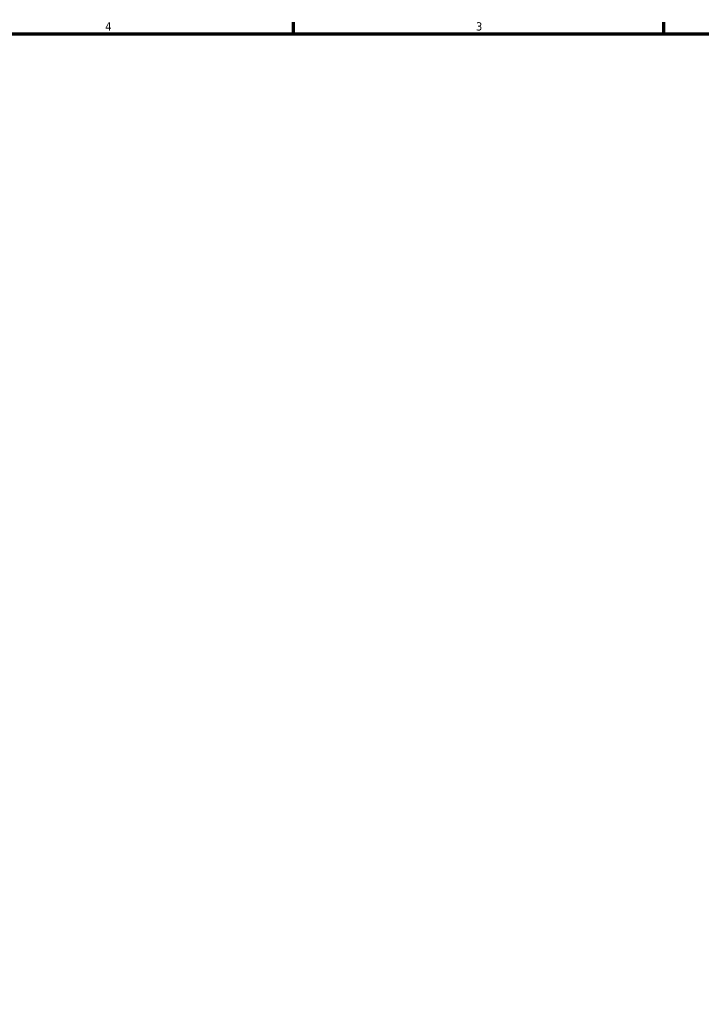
# Model space of a CAD drawing. Header units: inches. Extents: x -1.7 to 37.7, y -1.1 to 21.4.
# Tile 5 of 6: x 18.1 to 25.9, y 9.9 to 21.2. Entities that reach past the tile are written whole.
import ezdxf

# ---------------------------------------------------------------- set-up
doc = ezdxf.new("R2010")
doc.units = ezdxf.units.IN
doc.header["$MEASUREMENT"] = 0
doc.layers.add('Border (ANSI)', color=7, linetype='Continuous', lineweight=70)
doc.styles.add('Note Text (ANSI)', font='tahoma.ttf')

# ---------------------------------------------------------------- blocks, each defined once
blk = doc.blocks.new('Borders Default Border')
at = {"layer": 'Border (ANSI)'}
for p, q in [((21.25, 21), (21.25, 21.134)), ((25.5, 21), (25.5, 21.134))]:
    blk.add_line(p, q, dxfattribs=at)
at = {"layer": 'Border (ANSI)', "flags": 128}
blk.add_lwpolyline([(0.5, 1), (0.5, 21), (33.5, 21), (33.5, 1), (0.5, 1)], dxfattribs=at)
at = {"layer": 'Border (ANSI)', "color": 5, "true_color": 0x0000ff, "char_height": 0.0945, "attachment_point": 7, "style": 'Note Text (ANSI)'}
for s, insert in [('4', (19.092, 21.04)), ('3', (23.346, 21.038))]:
    blk.add_mtext(s, dxfattribs=dict(at, insert=insert))

msp = doc.modelspace()

# ---------------------------------------------------------------- block references
msp.add_blockref('Borders Default Border', (0, 0))

doc.saveas('drawing.dxf')
